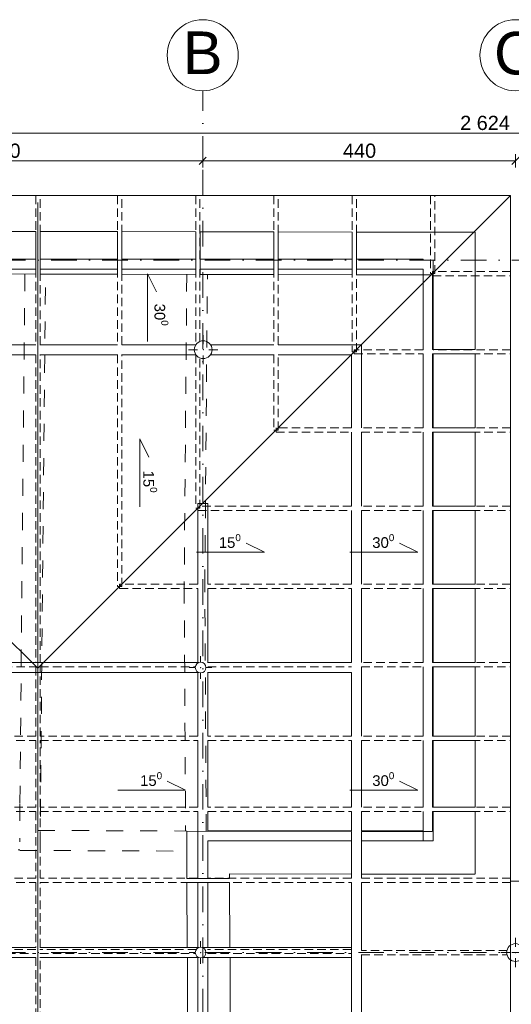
# Model space of a CAD drawing. Header units: millimetres. Extents: x -68772 to 137055, y -73300 to 19650.
# Tile 11 of 212: x -24507 to -17594, y -46044 to -32196. Entities that reach past the tile are written whole.
import ezdxf
from ezdxf.enums import TextEntityAlignment as Align

# ---------------------------------------------------------------- set-up
doc = ezdxf.new("R2010")
doc.units = ezdxf.units.MM
doc.header["$MEASUREMENT"] = 0
for name, pattern in [('Kropki i Kreski', [720, 360, -180, 0, -180]), ('Przerywana', [480, 240, -240]), ('Przerywana gęsta', [180, 120, -60])]:
    doc.linetypes.add(name, pattern=pattern)
for name, color, linetype in [('_drogi geometria', 7, 'Continuous'), ('Nowe_430-K Słupy', 7, 'Continuous'), ('Nowe_450-Sciana_oporowa_symb__osiowy', 7, 'Continuous'), ('Nowe_inny_obiekt_trwale_zwiazany_z_b', 7, 'Continuous'), ('Nowe_Panel', 7, 'Continuous')]:
    doc.layers.add(name, color=color, linetype=linetype)
for name, color, linetype, lineweight in [('_drogi geometria_Nr_pióra__1', 7, 'Continuous', 18), ('Nowe_430-K Słupy_Nr_pióra__1', 7, 'Continuous', 18), ('Nowe_430-K Słupy_Nr_pióra__7', 7, 'Continuous', 5), ('Nowe_450-Sciana_oporowa_symb__osiowy_Nr_pióra__139', 136, 'Continuous', 18), ('Nowe_810-G Ogólne_Nr_pióra__139', 136, 'Continuous', 18), ('Nowe_inny_obiekt_trwale_zwiazany_z_b_Nr_pióra__138', 138, 'Continuous', 18), ('Nowe_Panel_Nr_pióra__139', 136, 'Continuous', 18), ('Nowe_Panel_Nr_pióra__93', 7, 'Continuous', 20), ('Nowe_WOSZCZALSKI_tekst w ramce_Nr_pióra__7', 7, 'Continuous', 5), ('Walls_Nr_pióra__20', 20, 'Continuous', 18)]:
    doc.layers.add(name, color=color, linetype=linetype, lineweight=lineweight)
doc.styles.add('GENERATED_STYLE_1', font='arial.ttf')
doc.styles.add('GENERATED_STYLE_3', font='arial.ttf')
doc.dimstyles.new('GENERATED_STYLE__12', dxfattribs={"dimtxt": 200, "dimasz": 95, "dimexe": 0.18, "dimexo": 0.0625, "dimgap": 0.09, "dimtad": 1, "dimtih": 1, "dimtoh": 1, "dimdec": 0, "dimlfac": 0.1, "dimzin": 0, "dimdsep": 46, "dimtxsty": 'GENERATED_STYLE_3', "dimblk": 'ARROWHEAD_6', "dimblk1": 'ARROWHEAD_6', "dimblk2": 'ARROWHEAD_6', "dimcen": 0.09, "dimse1": 1, "dimse2": 1, "dimclrd": 7, "dimclre": 7, "dimclrt": 7, "dimadec": 1, "dimazin": 0, "dimtfac": 1, "dimtdec": 4, "dimtmove": 2, "dimatfit": 3, "dimfxl": 0, "dimtolj": 1, "dimtzin": 0, "dimarcsym": 0})
doc.dimstyles.new('GENERATED_STYLE__13', dxfattribs={"dimtxt": 200, "dimasz": 95, "dimexe": 0.18, "dimexo": 0.0625, "dimgap": 0.09, "dimtad": 1, "dimtih": 1, "dimtoh": 1, "dimdec": 0, "dimlfac": 0.1, "dimzin": 0, "dimdsep": 46, "dimtxsty": 'GENERATED_STYLE_3', "dimblk": 'ARROWHEAD_6', "dimblk1": 'ARROWHEAD_6', "dimblk2": 'ARROWHEAD_6', "dimcen": 0.09, "dimse1": 1, "dimse2": 1, "dimclrd": 7, "dimclre": 7, "dimclrt": 7, "dimadec": 1, "dimazin": 0, "dimtfac": 1, "dimtdec": 4, "dimtmove": 0, "dimatfit": 3, "dimfxl": 0, "dimtolj": 1, "dimtzin": 0, "dimarcsym": 0})
doc.dimstyles.new('GENERATED_STYLE__14', dxfattribs={"dimtxt": 200, "dimasz": 95, "dimexe": 0.18, "dimexo": 0.0625, "dimgap": 0.09, "dimtad": 1, "dimdec": 0, "dimlfac": 0.1, "dimzin": 0, "dimdsep": 46, "dimtxsty": 'GENERATED_STYLE_3', "dimblk": 'ARROWHEAD_6', "dimblk1": 'ARROWHEAD_6', "dimblk2": 'ARROWHEAD_6', "dimcen": 0.09, "dimse1": 1, "dimse2": 1, "dimclrd": 7, "dimclre": 7, "dimclrt": 7, "dimadec": 1, "dimazin": 0, "dimtfac": 1, "dimtdec": 4, "dimtmove": 0, "dimatfit": 3, "dimfxl": 0, "dimtolj": 1, "dimtzin": 0, "dimarcsym": 0})

# ---------------------------------------------------------------- blocks, each defined once
blk = doc.blocks.new('Ściana_98', base_point=(-17534, -56900))
at = {"layer": 'Nowe_450-Sciana_oporowa_symb__osiowy_Nr_pióra__139', "color": 136, "linetype": 'Continuous', "lineweight": 18}
for p, q in [((-17604, -46272), (-17464, -46272)), ((-17464, -46332), (-17604, -46332)), ((-17604, -47272), (-17464, -47272)), ((-17464, -47332), (-17604, -47332)), ((-17604, -48272), (-17464, -48272)), ((-17464, -48332), (-17604, -48332)), ((-17604, -49272), (-17464, -49272)), ((-17464, -49332), (-17604, -49332)), ((-17604, -50272), (-17464, -50272)), ((-17464, -50332), (-17604, -50332)), ((-17604, -51372), (-17464, -51372)), ((-17464, -51432), (-17604, -51432)), ((-17604, -52472), (-17464, -52472)), ((-17464, -52532), (-17604, -52532)), ((-17604, -53572), (-17464, -53572)), ((-17464, -53632), (-17604, -53632)), ((-17604, -54672), (-17464, -54672)), ((-17464, -54732), (-17604, -54732)), ((-17604, -55772), (-17464, -55772))]:
    blk.add_line(p, q, dxfattribs=at)
at = {"layer": 'Nowe_450-Sciana_oporowa_symb__osiowy_Nr_pióra__139', "color": 136, "linetype": 'Continuous', "lineweight": 18, "flags": 128}
for points in [[(-17464, -44311), (-17604, -44311)], [(-17604, -44311), (-17604, -45215)], [(-17464, -45215), (-17464, -44311)], [(-17604, -45417), (-17604, -46272)], [(-17464, -46272), (-17464, -45417)], [(-17604, -46332), (-17604, -47272)], [(-17464, -47272), (-17464, -46332)], [(-17604, -47332), (-17604, -48272)], [(-17464, -48272), (-17464, -47332)], [(-17604, -48332), (-17604, -49272)], [(-17464, -49272), (-17464, -48332)], [(-17604, -49332), (-17604, -50272)], [(-17464, -50272), (-17464, -49332)], [(-17604, -50332), (-17604, -50515)], [(-17464, -50515), (-17464, -50332)], [(-17604, -50717), (-17604, -51372)], [(-17464, -51372), (-17464, -50717)], [(-17604, -51432), (-17604, -52472)], [(-17464, -52472), (-17464, -51432)], [(-17604, -52532), (-17604, -53572)], [(-17464, -53572), (-17464, -52532)], [(-17604, -53632), (-17604, -54672)], [(-17464, -54672), (-17464, -53632)], [(-17604, -54732), (-17604, -55772)], [(-17464, -55772), (-17464, -54732)], [(-17604, -56016), (-17604, -56900)], [(-17464, -56900), (-17464, -56018)], [(-17604, -56900), (-17464, -56900)]]:
    blk.add_lwpolyline(points, dxfattribs=at)
blk = doc.blocks.new('Ściana_101', base_point=(-4732, -45316))
at = {"layer": 'Nowe_450-Sciana_oporowa_symb__osiowy_Nr_pióra__139', "color": 136, "linetype": 'Przerywana gęsta', "lineweight": 18, "flags": 128}
for points in [[(-17651, -45286), (-19701, -45286)], [(-19701, -45346), (-17651, -45346)]]:
    blk.add_lwpolyline(points, dxfattribs=at)
blk = doc.blocks.new('Ściana_103', base_point=(-19771, -54732))
at = {"layer": 'Nowe_450-Sciana_oporowa_symb__osiowy_Nr_pióra__139', "color": 136, "linetype": 'Continuous', "lineweight": 18, "flags": 128}
for points in [[(-19701, -37937), (-19701, -36767)], [(-19841, -36907), (-19841, -37937)], [(-19841, -37997), (-19841, -39037)], [(-19701, -39037), (-19701, -37997)], [(-19841, -39097), (-19841, -40137)], [(-19701, -40137), (-19701, -39097)], [(-19841, -40197), (-19841, -41237)], [(-19701, -41237), (-19701, -40197)], [(-19841, -41378), (-19841, -42272)], [(-19701, -42272), (-19701, -41297)], [(-19841, -42332), (-19841, -43272)], [(-19701, -43272), (-19701, -42332)], [(-19841, -43332), (-19841, -43605)], [(-19701, -43605), (-19701, -43332)], [(-19841, -44212), (-19841, -44272)], [(-19701, -44272), (-19701, -44212)], [(-19841, -44332), (-19841, -45272)], [(-19701, -45286), (-19701, -44332)], [(-19841, -45332), (-19841, -46272)], [(-19701, -46272), (-19701, -45346)]]:
    blk.add_lwpolyline(points, dxfattribs=at)
blk = doc.blocks.new('Ściana_104', base_point=(-21933, -52570))
at = {"layer": 'Nowe_450-Sciana_oporowa_symb__osiowy_Nr_pióra__139', "color": 136, "linetype": 'Continuous', "lineweight": 18, "flags": 128}
for points in [[(-21863, -38999), (-22003, -38999)], [(-22003, -38999), (-22003, -40137)], [(-21863, -40137), (-21863, -38999)], [(-22003, -40197), (-22003, -41237)], [(-21863, -41237), (-21863, -40197)], [(-22003, -41378), (-22003, -42272)], [(-21863, -42272), (-21863, -41378)], [(-22003, -42332), (-22003, -43272)], [(-21863, -43272), (-21863, -42332)], [(-22003, -43332), (-22003, -44272)], [(-21863, -43605), (-21863, -43332)], [(-21863, -44272), (-21863, -43745)], [(-22003, -44332), (-22003, -45244)], [(-21863, -45244), (-21863, -44332)], [(-22003, -45384), (-22003, -46272)], [(-21863, -46272), (-21863, -45384)], [(-22003, -46332), (-22003, -47272)], [(-21863, -47272), (-21863, -46332)], [(-22003, -47332), (-22003, -48272)], [(-21863, -48272), (-21863, -47332)], [(-22003, -48332), (-22003, -49272)], [(-21863, -49272), (-21863, -48332)], [(-22003, -49332), (-22003, -50232)], [(-21863, -50232), (-21863, -49332)], [(-22003, -50372), (-22003, -51372)], [(-21863, -51372), (-21863, -50372)], [(-22003, -51432), (-22003, -52570)], [(-21863, -52570), (-21863, -51432)], [(-22003, -52570), (-21863, -52570)]]:
    blk.add_lwpolyline(points, dxfattribs=at)
blk = doc.blocks.new('Ściana_106', base_point=(-18833, -43675))
at = {"layer": 'Nowe_450-Sciana_oporowa_symb__osiowy_Nr_pióra__139', "color": 136, "linetype": 'Continuous', "lineweight": 18, "flags": 128}
for points in [[(-19841, -43605), (-21863, -43605)], [(-18833, -43605), (-19701, -43605)], [(-18833, -43745), (-18833, -43605)], [(-21863, -43745), (-19841, -43745)], [(-19701, -43745), (-18833, -43745)]]:
    blk.add_lwpolyline(points, dxfattribs=at)
blk = doc.blocks.new('Ściana_107', base_point=(-18763, -35632))
at = {"layer": 'Nowe_450-Sciana_oporowa_symb__osiowy_Nr_pióra__139', "color": 136, "linetype": 'Continuous', "lineweight": 18, "flags": 128}
for points in [[(-24281, -35562), (-25371, -35562)], [(-23131, -35562), (-24221, -35562)], [(-22031, -35562), (-23071, -35562)], [(-20931, -35562), (-21971, -35562)], [(-19831, -35562), (-20871, -35562)], [(-18833, -35562), (-19771, -35562)], [(-18833, -35577), (-18833, -35562)], [(-25371, -35702), (-24281, -35702)], [(-24221, -35702), (-23131, -35702)], [(-23071, -35702), (-22031, -35702)], [(-21971, -35702), (-20931, -35702)], [(-20871, -35702), (-19831, -35702)], [(-19771, -35702), (-18833, -35702)]]:
    blk.add_lwpolyline(points, dxfattribs=at)
blk = doc.blocks.new('Ściana_119', base_point=(-18763, -43745))
at = {"layer": 'Nowe_450-Sciana_oporowa_symb__osiowy_Nr_pióra__139', "color": 136, "linetype": 'Continuous', "lineweight": 18, "flags": 128}
for points in [[(-18693, -35577), (-18833, -35577)], [(-18693, -36837), (-18693, -35577)], [(-18833, -35702), (-18833, -36837)], [(-18833, -36897), (-18833, -37937)], [(-18693, -37937), (-18693, -36897)], [(-18833, -37997), (-18833, -39037)], [(-18693, -39037), (-18693, -37997)], [(-18833, -39097), (-18833, -40137)], [(-18693, -40137), (-18693, -39097)], [(-18833, -40197), (-18833, -41237)], [(-18693, -41237), (-18693, -40197)], [(-18833, -41297), (-18833, -42272)], [(-18693, -42272), (-18693, -41297)], [(-18833, -42332), (-18833, -43272)], [(-18693, -43272), (-18693, -42332)], [(-18833, -43332), (-18833, -43745)], [(-18693, -43745), (-18693, -43332)], [(-18833, -43745), (-18693, -43745)]]:
    blk.add_lwpolyline(points, dxfattribs=at)
blk = doc.blocks.new('Ściana_123', base_point=(-19771, -36837))
at = {"layer": 'Nowe_450-Sciana_oporowa_symb__osiowy_Nr_pióra__139', "color": 136, "linetype": 'Continuous', "lineweight": 18, "flags": 128}
for points in [[(-24281, -36767), (-25371, -36767)], [(-23131, -36767), (-24221, -36767)], [(-22031, -36767), (-23071, -36767)], [(-20931, -36767), (-21826, -36767)], [(-19701, -36767), (-20871, -36767)], [(-25371, -36907), (-24281, -36907)], [(-24221, -36907), (-23131, -36907)], [(-23071, -36907), (-22031, -36907)], [(-21826, -36907), (-20931, -36907)], [(-20871, -36907), (-19841, -36907)]]:
    blk.add_lwpolyline(points, dxfattribs=at)
blk = doc.blocks.new('Ściana_136', base_point=(-19771, -41308))
at = {"layer": 'Nowe_450-Sciana_oporowa_symb__osiowy_Nr_pióra__139', "color": 136, "linetype": 'Continuous', "lineweight": 18, "flags": 128}
for points in [[(-22003, -41238), (-27435, -41238)], [(-19841, -41238), (-21863, -41238)], [(-27435, -41378), (-22003, -41378)], [(-21863, -41378), (-19841, -41378)]]:
    blk.add_lwpolyline(points, dxfattribs=at)
blk = doc.blocks.new('Ściana_137', base_point=(-19841, -45314))
at = {"layer": 'Nowe_450-Sciana_oporowa_symb__osiowy_Nr_pióra__139', "color": 136, "linetype": 'Continuous', "lineweight": 18, "flags": 128}
for points in [[(-24281, -45244), (-27404, -45244)], [(-22003, -45244), (-24221, -45244)], [(-19841, -45244), (-21863, -45244)], [(-19841, -45384), (-19841, -45244)], [(-27404, -45384), (-24281, -45384)], [(-24221, -45384), (-22003, -45384)], [(-21863, -45384), (-19841, -45384)]]:
    blk.add_lwpolyline(points, dxfattribs=at)
blk = doc.blocks.new('Ściana_155', base_point=(-28055, -35167))
at = {"layer": 'Nowe_Panel_Nr_pióra__93', "color": 7, "linetype": 'Continuous', "lineweight": 20}
for p, q in [((-24281, -35774), (-24281, -35174)), ((-24221, -35774), (-24221, -35174)), ((-23131, -35776), (-23131, -35176)), ((-23071, -35776), (-23071, -35176)), ((-22031, -35778), (-22031, -35178)), ((-21971, -35778), (-21971, -35178)), ((-20931, -35780), (-20931, -35180)), ((-20871, -35780), (-20871, -35180)), ((-19831, -35782), (-19831, -35182)), ((-19771, -35782), (-19771, -35182))]:
    blk.add_line(p, q, dxfattribs=at)
at = {"layer": 'Nowe_Panel_Nr_pióra__93', "color": 7, "linetype": 'Continuous', "lineweight": 20, "flags": 128}
for points in [[(-24281, -35174), (-25371, -35172)], [(-23131, -35176), (-24221, -35174)], [(-22031, -35178), (-23071, -35176)], [(-20931, -35180), (-21971, -35178)], [(-19831, -35182), (-20871, -35180)], [(-18103, -35185), (-19771, -35182)], [(-25371, -35772), (-24281, -35774)], [(-24221, -35774), (-23131, -35776)], [(-23071, -35776), (-22031, -35778)], [(-21971, -35778), (-20931, -35780)], [(-20871, -35780), (-19831, -35782)], [(-19771, -35782), (-18703, -35783)]]:
    blk.add_lwpolyline(points, dxfattribs=at)
blk = doc.blocks.new('Ściana_156', base_point=(-18103, -35185))
at = {"layer": 'Nowe_Panel_Nr_pióra__93', "color": 7, "linetype": 'Continuous', "lineweight": 20}
for p, q in [((-18703, -36837), (-18103, -36837)), ((-18703, -36897), (-18103, -36897)), ((-18703, -37937), (-18103, -37937)), ((-18703, -37997), (-18103, -37997)), ((-18703, -39037), (-18103, -39037)), ((-18703, -39097), (-18103, -39097)), ((-18704, -40137), (-18104, -40137)), ((-18704, -40197), (-18104, -40197)), ((-18704, -41237), (-18104, -41237)), ((-18704, -41297), (-18104, -41297)), ((-18704, -42272), (-18104, -42272)), ((-18704, -42332), (-18104, -42332)), ((-18704, -43272), (-18104, -43272)), ((-18704, -43332), (-18104, -43332))]:
    blk.add_line(p, q, dxfattribs=at)
at = {"layer": 'Nowe_Panel_Nr_pióra__93', "color": 7, "linetype": 'Continuous', "lineweight": 20, "flags": 128}
for points in [[(-18103, -36837), (-18103, -35185)], [(-18703, -35783), (-18703, -36837)], [(-18703, -36897), (-18703, -37937)], [(-18103, -37937), (-18103, -36897)], [(-18703, -37997), (-18703, -39037)], [(-18103, -39037), (-18103, -37997)], [(-18703, -39097), (-18704, -40137)], [(-18104, -40137), (-18103, -39097)], [(-18704, -40197), (-18704, -41237)], [(-18104, -41237), (-18104, -40197)], [(-18704, -41297), (-18704, -42272)], [(-18104, -42272), (-18104, -41297)], [(-18704, -42332), (-18704, -43272)], [(-18104, -43272), (-18104, -42332)], [(-18704, -43332), (-18704, -43615)], [(-18104, -44216), (-18104, -43332)]]:
    blk.add_lwpolyline(points, dxfattribs=at)
blk = doc.blocks.new('Ściana_157', base_point=(-18104, -44216))
at = {"layer": 'Nowe_Panel_Nr_pióra__139', "color": 136, "linetype": 'Continuous', "lineweight": 18}
for p, q in [((-19841, -43612), (-19841, -44212)), ((-19701, -44212), (-19701, -43612))]:
    blk.add_line(p, q, dxfattribs=at)
at = {"layer": 'Nowe_Panel_Nr_pióra__93', "color": 7, "linetype": 'Continuous', "lineweight": 20, "flags": 128}
for points in [[(-19841, -43612), (-22157, -43607)], [(-18704, -43615), (-19701, -43612)], [(-21554, -44208), (-19841, -44212)], [(-19701, -44212), (-18104, -44216)]]:
    blk.add_lwpolyline(points, dxfattribs=at)
blk = doc.blocks.new('Ściana_158', base_point=(-21554, -44208))
at = {"layer": 'Nowe_Panel_Nr_pióra__93', "color": 7, "linetype": 'Continuous', "lineweight": 20}
for p, q in [((-22154, -44272), (-21554, -44272)), ((-22154, -44332), (-21554, -44332))]:
    blk.add_line(p, q, dxfattribs=at)
at = {"layer": 'Nowe_Panel_Nr_pióra__93', "color": 7, "linetype": 'Continuous', "lineweight": 20, "flags": 128}
for points in [[(-22157, -43607), (-22154, -44272)], [(-21554, -44272), (-21554, -44208)], [(-22154, -44332), (-22150, -45247)], [(-21550, -45244), (-21554, -44332)], [(-22150, -45247), (-21988, -45246)], [(-21938, -45246), (-21550, -45244)]]:
    blk.add_lwpolyline(points, dxfattribs=at)
blk = doc.blocks.new('Ściana_179', base_point=(-23101, -40167))
at = {"layer": 'Nowe_450-Sciana_oporowa_symb__osiowy_Nr_pióra__139', "color": 136, "linetype": 'Przerywana gęsta', "lineweight": 18, "flags": 128}
for points in [[(-23071, -34669), (-23131, -34669)], [(-23131, -34669), (-23131, -35562)], [(-23071, -35562), (-23071, -34669)], [(-23131, -35702), (-23131, -36767)], [(-23071, -36767), (-23071, -35702)], [(-23131, -36907), (-23131, -40167)], [(-23071, -40167), (-23071, -36907)], [(-23131, -40167), (-23071, -40167)]]:
    blk.add_lwpolyline(points, dxfattribs=at)
blk = doc.blocks.new('Ściana_180', base_point=(-22001, -39067))
at = {"layer": 'Nowe_450-Sciana_oporowa_symb__osiowy_Nr_pióra__139', "color": 136, "linetype": 'Przerywana gęsta', "lineweight": 18, "flags": 128}
for points in [[(-21971, -34669), (-22031, -34669)], [(-22031, -34669), (-22031, -35562)], [(-21971, -35562), (-21971, -34669)], [(-22031, -35702), (-22031, -36767)], [(-21971, -36724), (-21971, -35702)], [(-22031, -36907), (-22031, -39067)], [(-21971, -39067), (-21971, -36950)], [(-22031, -39067), (-21971, -39067)]]:
    blk.add_lwpolyline(points, dxfattribs=at)
blk = doc.blocks.new('Ściana_181', base_point=(-20901, -37967))
at = {"layer": 'Nowe_450-Sciana_oporowa_symb__osiowy_Nr_pióra__139', "color": 136, "linetype": 'Przerywana gęsta', "lineweight": 18, "flags": 128}
for points in [[(-20871, -34669), (-20931, -34669)], [(-20931, -34669), (-20931, -35562)], [(-20871, -35562), (-20871, -34669)], [(-20931, -35702), (-20931, -36767)], [(-20871, -36767), (-20871, -35702)], [(-20931, -36907), (-20931, -37967)], [(-20871, -37967), (-20871, -36907)], [(-20931, -37967), (-20871, -37967)]]:
    blk.add_lwpolyline(points, dxfattribs=at)
blk = doc.blocks.new('Ściana_182', base_point=(-19801, -36867))
at = {"layer": 'Nowe_450-Sciana_oporowa_symb__osiowy_Nr_pióra__139', "color": 136, "linetype": 'Przerywana gęsta', "lineweight": 18, "flags": 128}
for points in [[(-19771, -34669), (-19831, -34669)], [(-19831, -34669), (-19831, -35562)], [(-19771, -35562), (-19771, -34669)], [(-19831, -35702), (-19831, -36867)], [(-19771, -36867), (-19771, -35702)], [(-19831, -36867), (-19771, -36867)]]:
    blk.add_lwpolyline(points, dxfattribs=at)
blk = doc.blocks.new('Ściana_183', base_point=(-18701, -35767))
at = {"layer": 'Nowe_450-Sciana_oporowa_symb__osiowy_Nr_pióra__139', "color": 136, "linetype": 'Przerywana gęsta', "lineweight": 18, "flags": 128}
for points in [[(-18671, -34669), (-18731, -34669)], [(-18731, -34669), (-18731, -35767)], [(-18671, -35767), (-18671, -34669)], [(-18731, -35767), (-18671, -35767)]]:
    blk.add_lwpolyline(points, dxfattribs=at)
blk = doc.blocks.new('Ściana_184', base_point=(-24251, -41267))
at = {"layer": 'Nowe_450-Sciana_oporowa_symb__osiowy_Nr_pióra__139', "color": 136, "linetype": 'Przerywana gęsta', "lineweight": 18, "flags": 128}
for points in [[(-24221, -34669), (-24281, -34669)], [(-24281, -34669), (-24281, -35562)], [(-24221, -35562), (-24221, -34669)], [(-24281, -35702), (-24281, -36767)], [(-24221, -36767), (-24221, -35702)], [(-24281, -36907), (-24281, -41237)], [(-24221, -41237), (-24221, -36907)]]:
    blk.add_lwpolyline(points, dxfattribs=at)
blk = doc.blocks.new('Ściana_185', base_point=(-17604, -41267))
at = {"layer": 'Nowe_450-Sciana_oporowa_symb__osiowy_Nr_pióra__139', "color": 136, "linetype": 'Przerywana gęsta', "lineweight": 18, "flags": 128}
for points in [[(-24281, -41237), (-27435, -41237)], [(-22003, -41237), (-24221, -41237)], [(-19841, -41237), (-21863, -41237)], [(-18833, -41237), (-19701, -41237)], [(-17604, -41237), (-18693, -41237)], [(-17604, -41297), (-17604, -41237)], [(-27432, -41297), (-24281, -41297)], [(-24221, -41297), (-22034, -41297)], [(-21863, -41297), (-19841, -41297)], [(-19701, -41297), (-18833, -41297)], [(-18693, -41297), (-17604, -41297)]]:
    blk.add_lwpolyline(points, dxfattribs=at)
blk = doc.blocks.new('Ściana_186', base_point=(-17604, -40167))
at = {"layer": 'Nowe_450-Sciana_oporowa_symb__osiowy_Nr_pióra__139', "color": 136, "linetype": 'Przerywana gęsta', "lineweight": 18, "flags": 128}
for points in [[(-22003, -40137), (-23101, -40137)], [(-23101, -40137), (-23101, -40197)], [(-19841, -40137), (-21863, -40137)], [(-18833, -40137), (-19701, -40137)], [(-17604, -40137), (-18693, -40137)], [(-17604, -40197), (-17604, -40137)], [(-23101, -40197), (-22003, -40197)], [(-21863, -40197), (-19841, -40197)], [(-19701, -40197), (-18833, -40197)], [(-18693, -40197), (-17604, -40197)]]:
    blk.add_lwpolyline(points, dxfattribs=at)
blk = doc.blocks.new('Ściana_187', base_point=(-17604, -39067))
at = {"layer": 'Nowe_450-Sciana_oporowa_symb__osiowy_Nr_pióra__139', "color": 136, "linetype": 'Przerywana gęsta', "lineweight": 18, "flags": 128}
for points in [[(-19841, -39037), (-22001, -39037)], [(-22001, -39037), (-22001, -39097)], [(-18833, -39037), (-19701, -39037)], [(-17604, -39037), (-18693, -39037)], [(-17604, -39097), (-17604, -39037)], [(-22001, -39097), (-19841, -39097)], [(-19701, -39097), (-18833, -39097)], [(-18693, -39097), (-17604, -39097)]]:
    blk.add_lwpolyline(points, dxfattribs=at)
blk = doc.blocks.new('Ściana_188', base_point=(-17604, -37967))
at = {"layer": 'Nowe_450-Sciana_oporowa_symb__osiowy_Nr_pióra__139', "color": 136, "linetype": 'Przerywana gęsta', "lineweight": 18, "flags": 128}
for points in [[(-19841, -37937), (-20901, -37937)], [(-20901, -37937), (-20901, -37997)], [(-18833, -37937), (-19701, -37937)], [(-17604, -37937), (-18693, -37937)], [(-17604, -37997), (-17604, -37937)], [(-20901, -37997), (-19841, -37997)], [(-19701, -37997), (-18833, -37997)], [(-18693, -37997), (-17604, -37997)]]:
    blk.add_lwpolyline(points, dxfattribs=at)
blk = doc.blocks.new('Ściana_189', base_point=(-17604, -36867))
at = {"layer": 'Nowe_450-Sciana_oporowa_symb__osiowy_Nr_pióra__139', "color": 136, "linetype": 'Przerywana gęsta', "lineweight": 18, "flags": 128}
for points in [[(-18833, -36837), (-19801, -36837)], [(-19801, -36837), (-19801, -36897)], [(-19801, -36897), (-18833, -36897)], [(-17604, -36837), (-18693, -36837)], [(-18693, -36897), (-17604, -36897)], [(-17604, -36897), (-17604, -36837)]]:
    blk.add_lwpolyline(points, dxfattribs=at)
blk = doc.blocks.new('Ściana_190', base_point=(-17604, -35767))
at = {"layer": 'Nowe_450-Sciana_oporowa_symb__osiowy_Nr_pióra__139', "color": 136, "linetype": 'Przerywana gęsta', "lineweight": 18, "flags": 128}
for points in [[(-17604, -35737), (-18701, -35737)], [(-18701, -35737), (-18701, -35797)], [(-18701, -35797), (-17604, -35797)], [(-17604, -35797), (-17604, -35737)]]:
    blk.add_lwpolyline(points, dxfattribs=at)
blk = doc.blocks.new('Ściana_196', base_point=(-24251, -41267))
at = {"layer": 'Nowe_450-Sciana_oporowa_symb__osiowy_Nr_pióra__139', "color": 136, "linetype": 'Przerywana gęsta', "lineweight": 18, "flags": 128}
for points in [[(-24281, -41297), (-24281, -42272)], [(-24221, -42272), (-24221, -41297)], [(-24281, -42332), (-24281, -43272)], [(-24221, -43272), (-24221, -42332)], [(-24281, -43332), (-24281, -44272)], [(-24221, -44272), (-24221, -43332)], [(-24281, -44332), (-24281, -45244)], [(-24221, -45244), (-24221, -44332)], [(-24281, -45384), (-24281, -46272)], [(-24221, -46272), (-24221, -45384)], [(-24281, -46332), (-24281, -47272)], [(-24221, -47272), (-24221, -46332)], [(-24281, -47332), (-24281, -48272)], [(-24221, -48272), (-24221, -47332)], [(-24281, -48332), (-24281, -49272)], [(-24221, -49272), (-24221, -48332)], [(-24281, -49332), (-24281, -50232)], [(-24221, -50232), (-24221, -49332)]]:
    blk.add_lwpolyline(points, dxfattribs=at)
blk = doc.blocks.new('Ściana_201', base_point=(-19771, -45302))
at = {"layer": 'Nowe_450-Sciana_oporowa_symb__osiowy_Nr_pióra__139', "color": 136, "linetype": 'Przerywana gęsta', "lineweight": 18, "flags": 128}
for points in [[(-24281, -45272), (-27391, -45272)], [(-22023, -45272), (-24221, -45272)], [(-19841, -45272), (-21863, -45272)], [(-27384, -45332), (-24281, -45332)], [(-24221, -45332), (-22033, -45332)], [(-21863, -45332), (-19841, -45332)]]:
    blk.add_lwpolyline(points, dxfattribs=at)
blk = doc.blocks.new('Ściana_202', base_point=(-17604, -44302))
at = {"layer": 'Nowe_450-Sciana_oporowa_symb__osiowy_Nr_pióra__139', "color": 136, "linetype": 'Przerywana gęsta', "lineweight": 18, "flags": 128}
for points in [[(-24281, -44272), (-27435, -44272)], [(-22003, -44272), (-24221, -44272)], [(-19841, -44272), (-21863, -44272)], [(-17604, -44272), (-19701, -44272)], [(-17604, -44332), (-17604, -44272)], [(-27435, -44332), (-24281, -44332)], [(-24221, -44332), (-22003, -44332)], [(-21863, -44332), (-19841, -44332)], [(-19701, -44332), (-17604, -44332)]]:
    blk.add_lwpolyline(points, dxfattribs=at)
blk = doc.blocks.new('Ściana_203', base_point=(-17604, -43302))
at = {"layer": 'Nowe_450-Sciana_oporowa_symb__osiowy_Nr_pióra__139', "color": 136, "linetype": 'Przerywana gęsta', "lineweight": 18, "flags": 128}
for points in [[(-24281, -43272), (-27435, -43272)], [(-27435, -43332), (-24281, -43332)], [(-22003, -43272), (-24221, -43272)], [(-24221, -43332), (-22003, -43332)], [(-19841, -43272), (-21863, -43272)], [(-21863, -43332), (-19841, -43332)], [(-18833, -43272), (-19701, -43272)], [(-19701, -43332), (-18833, -43332)], [(-17604, -43272), (-18693, -43272)], [(-18693, -43332), (-17604, -43332)], [(-17604, -43332), (-17604, -43272)]]:
    blk.add_lwpolyline(points, dxfattribs=at)
blk = doc.blocks.new('Ściana_204', base_point=(-17604, -42302))
at = {"layer": 'Nowe_450-Sciana_oporowa_symb__osiowy_Nr_pióra__139', "color": 136, "linetype": 'Przerywana gęsta', "lineweight": 18, "flags": 128}
for points in [[(-24281, -42272), (-27435, -42272)], [(-27435, -42332), (-24281, -42332)], [(-22003, -42272), (-24221, -42272)], [(-24221, -42332), (-22003, -42332)], [(-19841, -42272), (-21863, -42272)], [(-21863, -42332), (-19841, -42332)], [(-18833, -42272), (-19701, -42272)], [(-19701, -42332), (-18833, -42332)], [(-17604, -42272), (-18693, -42272)], [(-18693, -42332), (-17604, -42332)], [(-17604, -42332), (-17604, -42272)]]:
    blk.add_lwpolyline(points, dxfattribs=at)
blk = doc.blocks.new('Ściana_223', base_point=(-21549, -45384))
at = {"layer": 'Nowe_Panel_Nr_pióra__139', "color": 136, "linetype": 'Przerywana gęsta', "lineweight": 18}
for p, q in [((-21545, -46272), (-22145, -46272)), ((-22145, -46332), (-21545, -46332)), ((-21541, -47272), (-22141, -47272)), ((-22140, -47332), (-21540, -47332)), ((-21536, -48272), (-22136, -48272)), ((-22136, -48332), (-21536, -48332)), ((-21532, -49272), (-22132, -49272)), ((-22132, -49332), (-21532, -49332))]:
    blk.add_line(p, q, dxfattribs=at)
at = {"layer": 'Nowe_Panel_Nr_pióra__93', "color": 7, "linetype": 'Continuous', "lineweight": 20, "flags": 128}
for points in [[(-21988, -45386), (-22149, -45387)], [(-22149, -45387), (-22145, -46272)], [(-21549, -45384), (-21938, -45386)], [(-21545, -46272), (-21549, -45384)], [(-22145, -46332), (-22141, -47272)], [(-21541, -47272), (-21545, -46332)], [(-22140, -47332), (-22136, -48272)], [(-21536, -48272), (-21540, -47332)], [(-22136, -48332), (-22132, -49272)], [(-21532, -49272), (-21536, -48332)], [(-22132, -49332), (-22128, -50232)], [(-21528, -50232), (-21532, -49332)], [(-22128, -50232), (-21971, -50232)], [(-21925, -50232), (-21528, -50232)]]:
    blk.add_lwpolyline(points, dxfattribs=at)
blk = doc.blocks.new('Standardowy znacznik osi_3')
at = {"layer": 'Nowe_inny_obiekt_trwale_zwiazany_z_b_Nr_pióra__138', "color": 138, "linetype": 'Continuous', "lineweight": 18}
blk.add_circle((26013, 0), 500, dxfattribs=at)
at = {"layer": 'Nowe_inny_obiekt_trwale_zwiazany_z_b_Nr_pióra__138', "color": 138, "lineweight": 18, "style": 'GENERATED_STYLE_1'}
blk.add_attdef('AC_MarkerText_1', text='', height=600, rotation=270, dxfattribs=at).set_placement((26013, 29), align=Align.MIDDLE_CENTER)
blk = doc.blocks.new('Standardowy znacznik osi_4')
at = {"layer": 'Nowe_inny_obiekt_trwale_zwiazany_z_b_Nr_pióra__138', "color": 138, "linetype": 'Kropki i Kreski', "lineweight": 18}
for p, q in [((1000, 0), (24513, 0)), ((24513, 0), (25513, 0))]:
    blk.add_line(p, q, dxfattribs=at)
at = {"layer": 'Nowe_inny_obiekt_trwale_zwiazany_z_b_Nr_pióra__138', "color": 138, "linetype": 'Continuous', "lineweight": 18}
blk.add_circle((26013, 0), 500, dxfattribs=at)
at = {"layer": 'Nowe_inny_obiekt_trwale_zwiazany_z_b_Nr_pióra__138', "color": 138, "linetype": 'Kropki i Kreski', "lineweight": 18}
blk.add_point((24513, 0), dxfattribs=at)
blk.add_point((24513, 0), dxfattribs=at)
at = {"layer": 'Nowe_inny_obiekt_trwale_zwiazany_z_b_Nr_pióra__138', "color": 138, "lineweight": 18, "style": 'GENERATED_STYLE_1'}
blk.add_attdef('AC_MarkerText_1', text='', height=600, rotation=270, dxfattribs=at).set_placement((26013, 34), align=Align.MIDDLE_CENTER)
blk = doc.blocks.new('Standardowy znacznik osi_5')
at = {"layer": 'Nowe_inny_obiekt_trwale_zwiazany_z_b_Nr_pióra__138', "color": 138, "linetype": 'Kropki i Kreski', "lineweight": 18}
blk.add_line((1000, 0), (31616, 0), dxfattribs=at)
at = {"layer": 'Nowe_inny_obiekt_trwale_zwiazany_z_b_Nr_pióra__138', "color": 138, "lineweight": 18, "style": 'GENERATED_STYLE_1'}
for tag, p in [('AC_MarkerText_1_0', (-500, 34)), ('AC_MarkerText_1_1', (33116, 34))]:
    blk.add_attdef(tag, text='', height=600, dxfattribs=at).set_placement(p, align=Align.MIDDLE_CENTER)
blk = doc.blocks.new('*D868')
at = {"layer": '_drogi geometria_Nr_pióra__1', "color": 7, "linetype": 'Continuous', "lineweight": 18}
for p, q in [((-27483, -34131), (-27583, -34231)), ((-27533, -34274), (-27533, -34087)), ((-27533, -34181), (-21933, -34181)), ((-21883, -34131), (-21983, -34231)), ((-21933, -34274), (-21933, -34087))]:
    blk.add_line(p, q, dxfattribs=at)
at = {"layer": '_drogi geometria_Nr_pióra__1', "color": 7, "lineweight": 18, "insert": (-24961, -34141), "char_height": 200, "attachment_point": 7, "style": 'GENERATED_STYLE_3'}
blk.add_mtext('\\A1;560', dxfattribs=at)
blk = doc.blocks.new('ARROWHEAD_6')
at = {"color": 0, "linetype": 'Continuous', "lineweight": 0}
for p, q in [((0, 0), (-1, 0)), ((-0.5, -0.5), (0.5, 0.5))]:
    blk.add_line(p, q, dxfattribs=at)
blk = doc.blocks.new('*D869')
at = {"layer": '_drogi geometria_Nr_pióra__1', "color": 7, "linetype": 'Continuous', "lineweight": 18}
for p, q in [((-21883, -34131), (-21983, -34231)), ((-21933, -34274), (-21933, -34087)), ((-21933, -34181), (-17534, -34181)), ((-17484, -34131), (-17584, -34231)), ((-17534, -34274), (-17534, -34087))]:
    blk.add_line(p, q, dxfattribs=at)
at = {"layer": '_drogi geometria_Nr_pióra__1', "color": 7, "lineweight": 18, "insert": (-19961, -34141), "char_height": 200, "attachment_point": 7, "style": 'GENERATED_STYLE_3'}
blk.add_mtext('\\A1;440', dxfattribs=at)
blk = doc.blocks.new('*D876')
at = {"layer": '_drogi geometria_Nr_pióra__1', "color": 7, "linetype": 'Continuous', "lineweight": 18}
for p, q in [((-31043, -33790), (-30968, -33790)), ((-30918, -33740), (-31018, -33840)), ((-30968, -33884), (-30968, -33696)), ((-30968, -33790), (-4732, -33790)), ((-4782, -33840), (-4682, -33740)), ((-4732, -33884), (-4732, -33696)), ((-4732, -33790), (-4657, -33790))]:
    blk.add_line(p, q, dxfattribs=at)
at = {"layer": '_drogi geometria_Nr_pióra__1', "color": 7, "lineweight": 18, "insert": (-18313, -33750), "char_height": 200, "attachment_point": 7, "style": 'GENERATED_STYLE_3'}
blk.add_mtext('\\A1;2\\~624', dxfattribs=at)
blk = doc.blocks.new('*D886')
at = {"layer": '_drogi geometria_Nr_pióra__1', "color": 7, "linetype": 'Continuous', "lineweight": 18}
for p, q in [((-2946, -34719), (-3046, -34619)), ((-2996, -34669), (-2996, -34594)), ((-2902, -34669), (-3089, -34669)), ((-2996, -44311), (-2996, -34669)), ((-2902, -44311), (-3089, -44311)), ((-3046, -44261), (-2946, -44361))]:
    blk.add_line(p, q, dxfattribs=at)
at = {"layer": '_drogi geometria_Nr_pióra__1', "color": 7, "lineweight": 18, "insert": (-3036, -39718), "char_height": 200, "attachment_point": 7, "rotation": 90, "style": 'GENERATED_STYLE_3'}
blk.add_mtext('\\A1;964', dxfattribs=at)
blk = doc.blocks.new('*D894')
at = {"layer": '_drogi geometria_Nr_pióra__1', "color": 7, "linetype": 'Continuous', "lineweight": 18}
for p, q in [((-31433, -45266), (-31333, -45366)), ((-31290, -45316), (-31477, -45316)), ((-31383, -50617), (-31383, -45316)), ((-31290, -50617), (-31477, -50617)), ((-31433, -50567), (-31333, -50667))]:
    blk.add_line(p, q, dxfattribs=at)
at = {"layer": '_drogi geometria_Nr_pióra__1', "color": 7, "lineweight": 18, "insert": (-31423, -48195), "char_height": 200, "attachment_point": 7, "rotation": 90, "style": 'GENERATED_STYLE_3'}
blk.add_mtext('\\A1;530', dxfattribs=at)
blk = doc.blocks.new('*D895')
at = {"layer": '_drogi geometria_Nr_pióra__1', "color": 7, "linetype": 'Continuous', "lineweight": 18}
for p, q in [((-31290, -35577), (-31477, -35577)), ((-31433, -35527), (-31333, -35627)), ((-31383, -45316), (-31383, -35577)), ((-31433, -45266), (-31333, -45366)), ((-31290, -45316), (-31477, -45316))]:
    blk.add_line(p, q, dxfattribs=at)
at = {"layer": '_drogi geometria_Nr_pióra__1', "color": 7, "lineweight": 18, "insert": (-31423, -40675), "char_height": 200, "attachment_point": 7, "rotation": 90, "style": 'GENERATED_STYLE_3'}
blk.add_mtext('\\A1;974', dxfattribs=at)
blk = doc.blocks.new('*D896')
at = {"layer": '_drogi geometria_Nr_pióra__1', "color": 7, "linetype": 'Continuous', "lineweight": 18}
for p, q in [((-31333, -34719), (-31433, -34619)), ((-31383, -34669), (-31383, -34594)), ((-31290, -34669), (-31477, -34669)), ((-31383, -35577), (-31383, -34669)), ((-31290, -35577), (-31477, -35577)), ((-31433, -35527), (-31333, -35627))]:
    blk.add_line(p, q, dxfattribs=at)
at = {"layer": '_drogi geometria_Nr_pióra__1', "color": 7, "lineweight": 18, "insert": (-31423, -35275), "char_height": 200, "attachment_point": 7, "rotation": 90, "style": 'GENERATED_STYLE_3'}
blk.add_mtext('\\A1;91', dxfattribs=at)
blk = doc.blocks.new('Słup_11', base_point=(-17534, -45316))
at = {"layer": 'Nowe_430-K Słupy_Nr_pióra__1', "color": 7, "linetype": 'Continuous', "lineweight": 18, "flags": 128}
blk.add_lwpolyline([(-17659, -45316, 1), (-17409, -45316, 1)], format="xyb", close=True, dxfattribs=at)
at = {"layer": 'Nowe_430-K Słupy_Nr_pióra__7', "color": 7, "linetype": 'Continuous', "lineweight": 5}
for p, q in [((-17534, -45236), (-17534, -45111)), ((-17614, -45316), (-17739, -45316)), ((-17534, -45396), (-17534, -45521)), ((-17454, -45316), (-17329, -45316))]:
    blk.add_line(p, q, dxfattribs=at)
blk.add_point((-17534, -45316), dxfattribs=at)
blk = doc.blocks.new('Słup_15', base_point=(-21926, -36837))
at = {"layer": 'Nowe_430-K Słupy_Nr_pióra__1', "color": 7, "linetype": 'Continuous', "lineweight": 18, "flags": 128}
blk.add_lwpolyline([(-21801, -36837, 1), (-22051, -36837, 1)], format="xyb", close=True, dxfattribs=at)
at = {"layer": 'Nowe_430-K Słupy_Nr_pióra__7', "color": 7, "linetype": 'Continuous', "lineweight": 5}
for p, q in [((-21926, -36757), (-21926, -36632)), ((-22006, -36837), (-22131, -36837)), ((-21926, -36917), (-21926, -37042)), ((-21846, -36837), (-21721, -36837))]:
    blk.add_line(p, q, dxfattribs=at)
blk.add_point((-21926, -36837), dxfattribs=at)
blk = doc.blocks.new('Słup_19', base_point=(-21963, -45316))
at = {"layer": 'Nowe_430-K Słupy_Nr_pióra__1', "color": 7, "linetype": 'Continuous', "lineweight": 18, "flags": 128}
blk.add_lwpolyline([(-21888, -45316, 1), (-22038, -45316, 1)], format="xyb", close=True, dxfattribs=at)
at = {"layer": 'Nowe_430-K Słupy_Nr_pióra__7', "color": 7, "linetype": 'Continuous', "lineweight": 5}
for p, q in [((-21963, -45236), (-21963, -45156)), ((-22043, -45316), (-22123, -45316)), ((-21963, -45396), (-21963, -45476)), ((-21883, -45316), (-21803, -45316))]:
    blk.add_line(p, q, dxfattribs=at)
blk.add_point((-21963, -45316), dxfattribs=at)
blk = doc.blocks.new('Słup_21', base_point=(-21962, -41308))
at = {"layer": 'Nowe_430-K Słupy_Nr_pióra__1', "color": 7, "linetype": 'Continuous', "lineweight": 18, "flags": 128}
blk.add_lwpolyline([(-21887, -41308, 1), (-22037, -41308, 1)], format="xyb", close=True, dxfattribs=at)
at = {"layer": 'Nowe_430-K Słupy_Nr_pióra__7', "color": 7, "linetype": 'Continuous', "lineweight": 5}
for p, q in [((-21962, -41228), (-21962, -41148)), ((-22042, -41308), (-22122, -41308)), ((-21962, -41388), (-21963, -41468)), ((-21882, -41308), (-21802, -41308))]:
    blk.add_line(p, q, dxfattribs=at)
blk.add_point((-21962, -41308), dxfattribs=at)

msp = doc.modelspace()

# ---------------------------------------------------------------- linework, layer by layer
at = {"layer": 'Nowe_810-G Ogólne_Nr_pióra__139', "color": 136, "linetype": 'Continuous', "lineweight": 18}
for p, q in [((-30968.4, -34668.7), (-24251.1, -41316.9)), ((-17603, -34668.7), (-24251.1, -41316.9)), ((-24251.4, -56418.6), (-24250.9, -34765.8)), ((-22709.4, -36722.6), (-22709.4, -35768.2)), ((-22709.4, -35768.2), (-22580.8, -36025.5)), ((-22817.7, -39047.2), (-22817.7, -38092.8)), ((-22817.7, -38092.8), (-22689, -38350.1)), ((-21066.5, -39684.6), (-21323.8, -39555.9)), ((-18908.3, -39684.6), (-19165.6, -39555.9)), ((-22020.9, -39684.6), (-21066.5, -39684.6)), ((-19862.7, -39684.6), (-18908.3, -39684.6)), ((-22173.3, -43032.6), (-22430.6, -42904)), ((-18908.3, -43032.6), (-19165.6, -42904)), ((-23127.6, -43032.6), (-22173.3, -43032.6)), ((-19862.7, -43032.6), (-18908.3, -43032.6))]:
    msp.add_line(p, q, dxfattribs=at)
at = {"layer": 'Nowe_810-G Ogólne_Nr_pióra__139', "color": 136, "linetype": 'Continuous', "lineweight": 18, "flags": 128}
msp.add_lwpolyline([(-30900.3, -56900.1), (-30968.4, -34668.7), (-17603, -34668.7), (-17603, -56900.1)], close=True, dxfattribs=at)
at = {"layer": 'Walls_Nr_pióra__20', "color": 20, "linetype": 'Przerywana', "lineweight": 18}
for p, q in [((-24433.6, -35773.6), (-24504.4, -43225.7)), ((-24220.6, -43880.4), (-24143.6, -35774.1)), ((-22157.4, -35777.5), (-22193.7, -40167.1)), ((-21903.7, -40167.1), (-21867.4, -35778)), ((-22193.7, -40167.1), (-22173.4, -43607.1)), ((-21883.4, -43607.6), (-21903.7, -40167.1)), ((-24503.5, -43225.7), (-24505.9, -43759.1)), ((-24251.6, -43597.7), (-22156.7, -43607)), ((-27407.1, -43881.3), (-24506.4, -43869.1)), ((-24506.5, -43879.1), (-22155.5, -43889.6))]:
    msp.add_line(p, q, dxfattribs=at)

# ---------------------------------------------------------------- block references
at = {"layer": 'Nowe_430-K Słupy', "color": 7, "lineweight": 18}
for name, p in [('Słup_15', (-21926.3, -36837.1)), ('Słup_21', (-21962.5, -41307.8)), ('Słup_11', (-17534.1, -45315.8)), ('Słup_19', (-21963, -45316.3))]:
    msp.add_blockref(name, p, dxfattribs=at)
at = {"layer": 'Nowe_450-Sciana_oporowa_symb__osiowy', "color": 136, "lineweight": 18}
for name, p in [('Ściana_184', (-24251.1, -41267.1)), ('Ściana_179', (-23101.2, -40166.9)), ('Ściana_180', (-22001.2, -39066.9)), ('Ściana_181', (-20901.1, -37966.9)), ('Ściana_182', (-19801.1, -36866.8)), ('Ściana_183', (-18701.1, -35766.8)), ('Ściana_107', (-18763, -35632.4)), ('Ściana_119', (-18763, -43745.4)), ('Ściana_190', (-17604.1, -35767.1)), ('Ściana_123', (-19771.4, -36837.1)), ('Ściana_103', (-19771.4, -54731.7)), ('Ściana_189', (-17604.1, -36867.1)), ('Ściana_188', (-17604.1, -37967.1)), ('Ściana_104', (-21933, -52570.1)), ('Ściana_187', (-17604.1, -39067.1)), ('Ściana_186', (-17604.1, -40167.1)), ('Ściana_185', (-17604.1, -41267.1)), ('Ściana_136', (-19771.4, -41307.5)), ('Ściana_196', (-24250.7, -41267.1)), ('Ściana_204', (-17604.1, -42301.7)), ('Ściana_203', (-17604.1, -43301.7)), ('Ściana_106', (-18833, -43675.4)), ('Ściana_202', (-17604.1, -44301.7)), ('Ściana_98', (-17534.1, -56900.1)), ('Ściana_201', (-19771.4, -45301.7)), ('Ściana_137', (-19841.4, -45314.3)), ('Ściana_101', (-4731.7, -45316.3))]:
    msp.add_blockref(name, p, dxfattribs=at)
at = {"layer": 'Nowe_inny_obiekt_trwale_zwiazany_z_b', "color": 27, "linetype": 'Continuous', "lineweight": 5}
ref = msp.add_blockref('Standardowy znacznik osi_4', (-21933, -58708.3), dxfattribs=dict(at, zscale=1000, rotation=90))
ref.add_attrib('AC_MarkerText_1', 'B', dxfattribs={"layer": 'Nowe_inny_obiekt_trwale_zwiazany_z_b_Nr_pióra__138', "color": 138, "lineweight": 18, "height": 600, "style": 'GENERATED_STYLE_1'}).set_placement((-21933, -32661.3), align=Align.MIDDLE_CENTER)
ref = msp.add_blockref('Standardowy znacznik osi_3', (-17534.1, -58708.3), dxfattribs=dict(at, zscale=1000, rotation=90))
ref.add_attrib('AC_MarkerText_1', 'C', dxfattribs={"layer": 'Nowe_inny_obiekt_trwale_zwiazany_z_b_Nr_pióra__138', "color": 138, "lineweight": 18, "height": 600, "style": 'GENERATED_STYLE_1'}).set_placement((-17534.1, -32666.2), align=Align.MIDDLE_CENTER)
at = {"layer": 'Nowe_inny_obiekt_trwale_zwiazany_z_b', "color": 27, "linetype": 'Continuous', "lineweight": 5, "zscale": 1000}
for p in [(-32986.1, -35577.4), (-32986.1, -45316.3)]:
    msp.add_blockref('Standardowy znacznik osi_5', p, dxfattribs=at)
at = {"layer": 'Nowe_Panel', "color": 7, "lineweight": 20}
for name, p in [('Ściana_155', (-28054.8, -35167.3)), ('Ściana_156', (-18102.9, -35184.5)), ('Ściana_157', (-18104.2, -44215.9)), ('Ściana_158', (-21554.1, -44208.3)), ('Ściana_223', (-21548.9, -45384.3))]:
    msp.add_blockref(name, p, dxfattribs=at)

# ---------------------------------------------------------------- texts
at = {"layer": 'Nowe_WOSZCZALSKI_tekst w ramce_Nr_pióra__7', "color": 7, "linetype": 'Continuous', "lineweight": 5, "char_height": 150, "attachment_point": 5, "rotation": 270, "style": 'GENERATED_STYLE_1'}
for s, insert in [('\\A1;30{\\H0.66x;\\S0^  ;}', (-22536.3, -36344.5)), ('\\A1;15{\\H0.66x;\\S0^  ;}', (-22693, -38692.5))]:
    msp.add_mtext(s, dxfattribs=dict(at, insert=insert))
at = {"layer": 'Nowe_WOSZCZALSKI_tekst w ramce_Nr_pióra__7', "color": 7, "linetype": 'Continuous', "lineweight": 5, "char_height": 150, "attachment_point": 5, "style": 'GENERATED_STYLE_1'}
for s, insert in [('\\A1;15{\\H0.66x;\\S0^  ;}', (-21552, -39549.6)), ('\\A1;30{\\H0.66x;\\S0^  ;}', (-19393.8, -39549.6)), ('\\A1;15{\\H0.66x;\\S0^  ;}', (-22658.7, -42897.7)), ('\\A1;30{\\H0.66x;\\S0^  ;}', (-19393.8, -42897.7))]:
    msp.add_mtext(s, dxfattribs=dict(at, insert=insert))

# ---------------------------------------------------------------- dimensions: what is measured, and where the dimension line sits
at = {"layer": '_drogi geometria', "color": 7, "linetype": 'Continuous', "lineweight": 18}
for base, p1, p2, dimstyle, picture, middle in [((-4731.7, -33789.8), (-30968.4, -34161.2), (-4731.7, -34161.2), 'GENERATED_STYLE__12', '*D876', (-17969.4, -33649.8)), ((-21933, -34180.7), (-27532.9, -36837.1), (-21933, -33978.5), 'GENERATED_STYLE__13', '*D868', (-24731.9, -34040.7)), ((-17534.1, -34180.7), (-21933, -33978.5), (-17534.1, -34285.3), 'GENERATED_STYLE__13', '*D869', (-19732.5, -34040.7))]:
    dim = msp.add_linear_dim(base=base, p1=p1, p2=p2, dimstyle=dimstyle, dxfattribs=at)
    dim.commit()
    dim.dimension.update_dxf_attribs({"geometry": picture, "text_midpoint": middle, "dimtype": 160})
for base, p1, p2, picture, middle in [((-31383.3, -34668.7), (-3821.8, -35577.4), (-1957.6, -34668.7), '*D896', (-31523.3, -35122.3)), ((-2995.6, -34668.7), (-4611.7, -44311.3), (-17603, -34668.7), '*D886', (-3135.6, -39489)), ((-31383.3, -35577.4), (-4041.7, -45316.3), (-3821.8, -35577.4), '*D895', (-31523.3, -40445.8)), ((-31383.3, -45316.3), (-4240.1, -50617.4), (-4041.7, -45316.3), '*D894', (-31523.3, -47965.8))]:
    dim = msp.add_linear_dim(base=base, p1=p1, p2=p2, angle=90, dimstyle='GENERATED_STYLE__14', dxfattribs=at)
    dim.commit()
    dim.dimension.update_dxf_attribs({"geometry": picture, "text_midpoint": middle, "dimtype": 160, "text_rotation": 90})

doc.saveas('drawing.dxf')
